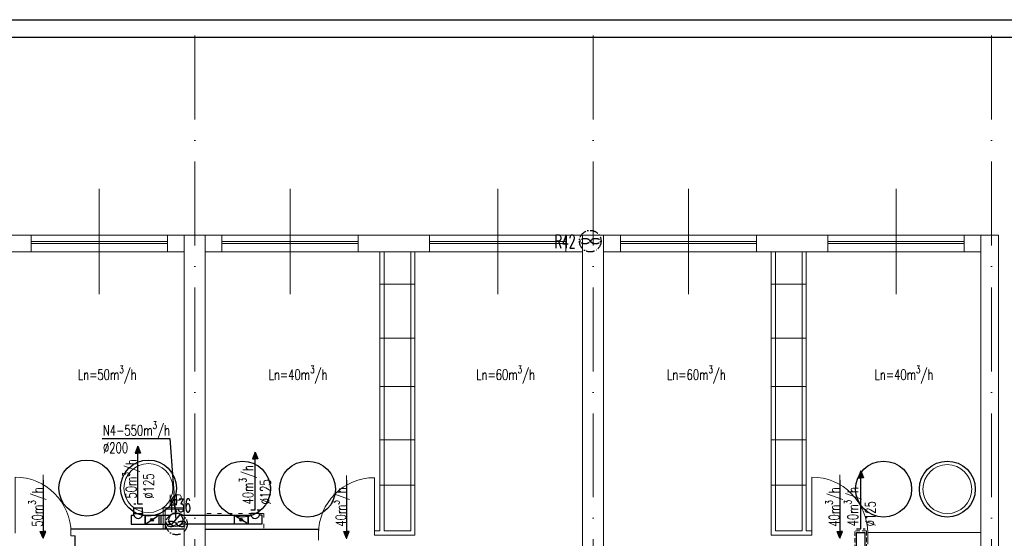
# Model space of a CAD drawing. Header units: millimetres. Extents: x -6513 to 30474, y -6915 to 65597.
# Tile 241 of 256: x 6144 to 7553, y 23473 to 24214. Entities that reach past the tile are written whole.
import ezdxf

# ---------------------------------------------------------------- set-up
doc = ezdxf.new("R2010")
doc.units = ezdxf.units.MM
for name, pattern in [('ACAD_ISO03W100', [30, 12, -18]), ('ACAD_ISO10W100', [18, 12, -3, 0, -3]), ('DASHED', [19.05, 12.7, -6.35])]:
    doc.linetypes.add(name, pattern=pattern)
doc.layers.get('0').update_dxf_attribs({"color": 8})
for name, color, linetype, lineweight in [('A_cienka', 8, 'Continuous', 5), ('A_osie', 8, 'ACAD_ISO10W100', 5), ('A_przerywana', 8, 'ACAD_ISO03W100', 5), ('A_widok', 8, 'Continuous', 13), ('CH-KS-WEWN-ISTN-PION-NR', 8, 'Continuous', 20), ('CH-KS-WEWN-PION-NR', 8, 'Continuous', 25), ('CH-W-WEWN-INOX-PION-NR', 8, 'Continuous', 25), ('DB-WM-nawiew-opis', 8, 'Continuous', 25), ('DB-WM-nawiew-opis-odnośnik', 8, 'Continuous', 30), ('DB-WM-wywiew-opis', 8, 'Continuous', 25), ('DB_WM_nawiew', 8, 'Continuous', 30), ('E_technologia', 1, 'ACAD_ISO10W100', 30), ('R-TABELKA', 8, 'Continuous', 25), ('Ściany ARCHWIG', 8, 'Continuous', 30)]:
    doc.layers.add(name, color=color, linetype=linetype, lineweight=lineweight)
doc.layers.add('DB_WM_nawiew-opis', color=8, linetype='Continuous')
doc.styles.add('SIMPLEXD', font='SIMPLEX.SHX', dxfattribs={"width": 0.6})
doc.styles.get("Standard").update_dxf_attribs({"font": 'txt.shx', "width": 0.9})

# ---------------------------------------------------------------- blocks, each defined once
blk = doc.blocks.new('drzwi schem')
at = {"color": 252}
blk.add_line((0, 0), (0, 1), dxfattribs=at)
at = {"color": 252, "ltscale": 10}
blk.add_line((0.5, -0.093), (0.5, 1.04), dxfattribs=at)
at = {"color": 252}
blk.add_arc((0, 0), 1, 0, 90, dxfattribs=at)
blk = doc.blocks.new('A$C2355049C')
at = {"layer": 'DB-WM-nawiew-opis-odnośnik'}
h = blk.add_hatch(color=256, dxfattribs=at)
h.paths.add_polyline_path([(0, -9.8), (3.9, -9.8), (0, 0)])
h.paths.add_polyline_path([(0, 0), (-3.9, -9.8), (0, -9.8)])
at = {"layer": 'DB-WM-nawiew-opis-odnośnik', "flags": 128}
for points in [[(0, 0), (-3.9, -9.8), (0, -9.8)], [(0, -82.9), (0, 0)], [(0, 0), (3.9, -9.8), (0, -9.8)]]:
    blk.add_lwpolyline(points, dxfattribs=at)

msp = doc.modelspace()

# ---------------------------------------------------------------- hatches: boundary and pattern name
at = {"layer": 'DB_WM_nawiew'}
h = msp.add_hatch(color=256, dxfattribs=at)
edge = h.paths.add_edge_path()
edge.add_arc((6333.409, 23499.062), 2, 0, 360)
h = msp.add_hatch(color=256, dxfattribs=at)
edge = h.paths.add_edge_path()
edge.add_arc((6333.409, 23499.062), 2, 0, 360)
h = msp.add_hatch(color=256, dxfattribs=at)
edge = h.paths.add_edge_path()
edge.add_arc((6461.001, 23499.172), 2, 0, 360)
h = msp.add_hatch(color=256, dxfattribs=at)
edge = h.paths.add_edge_path()
edge.add_arc((6461.001, 23499.172), 2, 0, 360)

# ---------------------------------------------------------------- linework, layer by layer
at = {"layer": 'A_cienka', "ltscale": 10}
for p, q in [((6258.054, 23821.663), (6258.054, 23972.46)), ((6531.054, 23821.663), (6531.054, 23972.46)), ((6828.054, 23821.663), (6828.054, 23972.46)), ((7101.054, 23821.663), (7101.054, 23972.46)), ((7398.054, 23821.663), (7398.054, 23972.46))]:
    msp.add_line(p, q, dxfattribs=at)
at = {"layer": 'A_cienka'}
for p, q in [((5269.554, 23906.062), (7544.554, 23906.062)), ((6160.554, 23897.062), (6355.554, 23897.062)), ((6160.554, 23894.062), (6355.554, 23894.062)), ((6628.554, 23897.062), (6433.554, 23897.062)), ((6628.554, 23894.062), (6433.554, 23894.062)), ((6730.554, 23897.062), (6925.554, 23897.062)), ((6730.554, 23894.062), (6925.554, 23894.062)), ((7198.554, 23897.062), (7003.554, 23897.062)), ((7198.554, 23894.062), (7003.554, 23894.062)), ((7300.554, 23897.062), (7495.554, 23897.062)), ((7300.554, 23894.062), (7495.554, 23894.062)), ((5839.554, 23882.062), (6379.554, 23882.062)), ((6409.554, 23882.062), (6949.554, 23882.062)), ((6979.554, 23882.062), (7519.554, 23882.062)), ((6709.554, 23836.183), (6659.554, 23836.183)), ((7219.554, 23836.183), (7269.554, 23836.183)), ((6709.554, 23758.693), (6659.554, 23758.693)), ((7219.554, 23758.693), (7269.554, 23758.693)), ((6709.554, 23689.657), (6659.554, 23689.657)), ((7219.554, 23689.657), (7269.554, 23689.657)), ((6709.554, 23613.576), (6659.554, 23613.576)), ((7219.554, 23613.576), (7269.554, 23613.576)), ((6709.554, 23548.766), (6659.554, 23548.766)), ((7219.554, 23548.766), (7269.554, 23548.766))]:
    msp.add_line(p, q, dxfattribs=at)
at = {"layer": 'A_osie', "ltscale": 10}
for p, q in [((6394.554, 22450.619), (6394.554, 24202.678)), ((6394.554, 22450.619), (6394.554, 24202.678)), ((6394.554, 22450.619), (6394.554, 24202.678)), ((6964.554, 22450.619), (6964.554, 24202.678)), ((6964.554, 22450.619), (6964.554, 24202.678)), ((6964.554, 22450.619), (6964.554, 24202.678)), ((7534.554, 22450.619), (7534.554, 24202.678)), ((7534.554, 22450.619), (7534.554, 24202.678))]:
    msp.add_line(p, q, dxfattribs=at)
at = {"layer": 'A_przerywana', "linetype": 'ByBlock'}
for p, q in [((6379.554, 23516.062), (6349.554, 23516.062)), ((6349.554, 23516.062), (6349.554, 23486.062)), ((6379.554, 23514.377), (6352.015, 23514.377)), ((6352.015, 23514.377), (6352.015, 23487.062)), ((6352.015, 23513.377), (6352.015, 23486.062))]:
    msp.add_line(p, q, dxfattribs=at)
at = {"layer": 'A_przerywana', "ltscale": 0.5}
for p, q in [((6412.015, 23508.172), (6493.655, 23508.172)), ((6493.655, 23508.172), (6493.655, 23484.602))]:
    msp.add_line(p, q, dxfattribs=at)
at = {"layer": 'A_przerywana', "linetype": 'DASHED', "ltscale": 0.5}
msp.add_line((7339.259, 23295.062), (7339.259, 23483.066), dxfattribs=at)
for points in [[(7355.765, 23483.066), (7339.259, 23483.066)], [(7355.765, 23483.066), (7355.765, 23295.062)]]:
    msp.add_lwpolyline(points, dxfattribs=at)
at = {"layer": 'A_widok', "ltscale": 5}
for p, q in [((6379.554, 23280.062), (6379.554, 23906.062)), ((6409.554, 23280.062), (6409.554, 23906.062)), ((6949.554, 23906.062), (6979.554, 23906.062)), ((7519.554, 23906.062), (7544.554, 23906.062)), ((7544.554, 23280.062), (7544.554, 23906.062)), ((6659.554, 23882.062), (6659.554, 23483.062)), ((6665.554, 23882.062), (6665.554, 23483.062)), ((6703.554, 23882.062), (6703.554, 23483.062)), ((6709.554, 23882.062), (6709.554, 23477.062)), ((6949.554, 23280.062), (6949.554, 23882.062)), ((6979.554, 23280.062), (6979.554, 23882.062)), ((7219.554, 23882.062), (7219.554, 23477.062)), ((7225.554, 23882.062), (7225.554, 23483.062)), ((7263.554, 23882.062), (7263.554, 23483.062)), ((7269.554, 23882.062), (7269.554, 23483.062)), ((7519.554, 23280.062), (7519.554, 23882.062)), ((6217.46, 23476.062), (6217.46, 23486.062)), ((6217.46, 23476.062), (6223.554, 23476.062)), ((6571.647, 23470.062), (6571.647, 23485.062)), ((6659.554, 23483.062), (6651.647, 23483.062)), ((6651.647, 23477.062), (6651.647, 23483.062)), ((6709.554, 23477.062), (6651.647, 23477.062)), ((6703.554, 23483.062), (6665.554, 23483.062)), ((7219.554, 23477.062), (7277.46, 23477.062)), ((7225.554, 23483.062), (7263.554, 23483.062)), ((7269.554, 23483.062), (7277.46, 23483.062)), ((7277.46, 23483.062), (7277.46, 23477.062)), ((7357.46, 23481.062), (7519.554, 23481.062)), ((7357.46, 23464.062), (7357.46, 23481.062))]:
    msp.add_line(p, q, dxfattribs=at)
for points in [[(6058.554, 23906.062), (6160.554, 23906.062), (6160.554, 23882.062), (6058.554, 23882.062)], [(6379.554, 23882.062), (6355.554, 23882.062), (6355.554, 23906.062), (6379.554, 23906.062)], [(6409.554, 23882.062), (6433.554, 23882.062), (6433.554, 23906.062), (6409.554, 23906.062)], [(6730.554, 23906.062), (6628.554, 23906.062), (6628.554, 23882.062), (6730.554, 23882.062)], [(6949.554, 23882.062), (6925.554, 23882.062), (6925.554, 23906.062), (6949.554, 23906.062)], [(6979.554, 23882.062), (7003.554, 23882.062), (7003.554, 23906.062), (6979.554, 23906.062)], [(7198.554, 23906.062), (7300.554, 23906.062), (7300.554, 23882.062), (7198.554, 23882.062)], [(7519.554, 23882.062), (7495.554, 23882.062), (7495.554, 23906.062), (7519.554, 23906.062)]]:
    msp.add_lwpolyline(points, close=True, dxfattribs=at)
at = {"layer": 'CH-KS-WEWN-ISTN-PION-NR', "extrusion": (-1.29885e-05, -7.54363e-06, 1)}
for centre in [(6328.323, 23544.401, -0.26), (7471.389, 23542.949, -0.275)]:
    msp.add_circle(centre, 35, dxfattribs=at)
at = {"layer": 'CH-KS-WEWN-PION-NR', "extrusion": (-1.29885e-05, -7.54363e-06, 1)}
for centre in [(6328.323, 23544.401, -0.26), (6462.78, 23542.949, -0.262), (7471.389, 23542.949, -0.275)]:
    msp.add_circle(centre, 40, dxfattribs=at)
at = {"layer": 'CH-W-WEWN-INOX-PION-NR', "ltscale": 10, "extrusion": (-1.29885e-05, -7.54363e-06, 1)}
for centre in [(6240.108, 23544.401, -0.259), (6555.898, 23542.949, -0.263), (7380.251, 23542.949, -0.273)]:
    msp.add_circle(centre, 40, dxfattribs=at)
at = {"layer": 'DB-WM-nawiew-opis'}
msp.add_lwpolyline([(6262.122, 23615.481), (6359.166, 23615.481), (6367.554, 23499.062)], dxfattribs=at)
at = {"layer": 'DB_WM_nawiew', "linetype": 'DASHED', "ltscale": 0.5}
for points in [[(6319.809, 23521.373), (6307.309, 23521.373)], [(6319.809, 23521.373), (6307.309, 23521.373)], [(6474.601, 23513.029), (6487.101, 23513.029)], [(6474.601, 23513.029), (6487.101, 23513.029)], [(7341.259, 23486.066), (7353.759, 23486.066)]]:
    msp.add_lwpolyline(points, dxfattribs=at)
at = {"layer": 'DB_WM_nawiew'}
for points in [[(6307.309, 23508.062), (6307.309, 23516.062)], [(6307.309, 23508.062), (6307.309, 23516.062)], [(6307.309, 23516.062), (6319.809, 23516.062)], [(6319.809, 23508.062), (6319.809, 23516.062)], [(6319.809, 23508.062), (6319.809, 23516.062)], [(6303.709, 23492.812), (6323.409, 23492.812), (6323.409, 23505.312), (6319.809, 23505.312)], [(6307.309, 23505.312), (6303.709, 23505.312), (6303.709, 23492.812)], [(6303.709, 23492.812), (6323.409, 23492.812), (6323.409, 23505.312), (6319.809, 23505.312)], [(6307.309, 23505.312), (6303.709, 23505.312), (6303.709, 23492.812)], [(6307.309, 23505.312), (6307.309, 23508.062), (6319.809, 23508.062), (6319.809, 23505.312)], [(6307.309, 23505.312), (6307.309, 23508.062), (6319.809, 23508.062), (6319.809, 23505.312)], [(6343.409, 23505.312), (6323.409, 23505.312), (6323.409, 23492.812), (6351.415, 23492.812)], [(6343.409, 23505.312), (6323.409, 23505.312), (6323.409, 23492.812), (6351.415, 23492.812)], [(6325.18, 23493.919), (6341.301, 23503.994)], [(6325.18, 23493.919), (6341.301, 23503.994)], [(6353.409, 23505.312), (6343.409, 23505.312), (6343.409, 23492.812), (6353.409, 23492.812)], [(6359.835, 23505.312), (6345.909, 23505.312), (6345.909, 23492.812), (6359.951, 23492.812)], [(6361.021, 23491.702), (6374.213, 23506.565)], [(6362.243, 23493.078), (6372.864, 23505.045)], [(6375.31, 23505.422), (6451.001, 23505.422), (6451.001, 23492.922), (6375.374, 23492.922)], [(6451.001, 23505.422), (6471.001, 23505.422), (6471.001, 23492.922), (6442.995, 23492.922)], [(6451.001, 23505.422), (6471.001, 23505.422), (6471.001, 23492.922), (6442.995, 23492.922)], [(6469.23, 23494.03), (6453.108, 23504.105)], [(6469.23, 23494.03), (6453.108, 23504.105)], [(6490.701, 23492.922), (6471.001, 23492.922), (6471.001, 23505.422), (6474.601, 23505.422)], [(6490.701, 23492.922), (6471.001, 23492.922), (6471.001, 23505.422), (6474.601, 23505.422)], [(6487.101, 23505.422), (6487.101, 23508.172), (6474.601, 23508.172), (6474.601, 23505.422)], [(6487.101, 23505.422), (6487.101, 23508.172), (6474.601, 23508.172), (6474.601, 23505.422)], [(6487.101, 23506.117), (6490.701, 23506.117), (6490.701, 23493.617)], [(6487.101, 23506.117), (6490.701, 23506.117), (6490.701, 23492.922)], [(7341.259, 23086.561), (7341.259, 23481.066)], [(7341.259, 23481.066), (7353.759, 23481.066)], [(7341.259, 23481.062), (7353.759, 23481.062)], [(7353.759, 23086.561), (7353.759, 23481.066)]]:
    msp.add_lwpolyline(points, dxfattribs=at)
for centre in [(6333.409, 23499.062), (6333.409, 23499.062), (6461.001, 23499.172), (6461.001, 23499.172)]:
    msp.add_circle(centre, 2, dxfattribs=at)
at = {"layer": 'DB_WM_nawiew', "color": 1}
msp.add_circle((6367.617, 23499.133), 9.937, dxfattribs=at)
at = {"layer": 'DB_WM_nawiew'}
for centre in [(6313.559, 23507.542), (6313.559, 23507.542), (6480.851, 23507.653), (6480.851, 23507.653)]:
    msp.add_arc(centre, 6.636, 199.636833, 340.363167, dxfattribs=at)
at = {"layer": 'E_technologia'}
for p, q in [((6959.297, 23898.93), (6961.701, 23896.151)), ((6961.701, 23898.93), (6959.297, 23896.151)), ((6367.236, 23494.475), (6369.64, 23491.696)), ((6369.64, 23494.475), (6367.236, 23491.696))]:
    msp.add_line(p, q, dxfattribs=at)
for centre in [(6960.499, 23897.541), (6368.438, 23493.085)]:
    msp.add_circle(centre, 15.427, dxfattribs=at)
for centre, start_param, end_param in [((6952.872, 23897.541), 3.54986568, 9.01650493), ((6968.126, 23897.541), 0.40827303, 5.87491228), ((6360.811, 23493.085), 3.54986568, 9.01650493), ((6376.065, 23493.085), 0.40827303, 5.87491228)]:
    msp.add_ellipse(centre, major_axis=(-7, 0), ratio=0.5, start_param=start_param, end_param=end_param, dxfattribs=at)
at = {"layer": 'R-TABELKA'}
for p, q in [((-3136.084, 24214.217), (8327.828, 24214.217)), ((-3011.084, 24189.217), (8302.828, 24189.217))]:
    msp.add_line(p, q, dxfattribs=at)
at = {"layer": 'Ściany ARCHWIG'}
for p, q in [((6217.46, 23486.062), (6379.554, 23486.062)), ((6223.554, 23425.062), (6223.554, 23476.062)), ((6571.647, 23485.062), (6409.554, 23485.062))]:
    msp.add_line(p, q, dxfattribs=at)

# ---------------------------------------------------------------- block references
at = {"layer": 'A_cienka', "yscale": 80, "zscale": 80}
for p, xscale in [((6137.46, 23480.062), 80), ((6651.647, 23479.219), -80), ((7277.46, 23480.062), 80)]:
    msp.add_blockref('drzwi schem', p, dxfattribs=dict(at, xscale=xscale))
at = {"layer": 'DB_WM_nawiew', "xscale": -1}
msp.add_blockref('A$C2355049C', (6313.254, 23604.309), dxfattribs=at)
msp.add_blockref('A$C2355049C', (6313.254, 23604.309), dxfattribs=at)
at = {"layer": 'DB_WM_nawiew'}
for p in [(6481.156, 23595.965), (6481.156, 23595.965), (7347.509, 23569.002)]:
    msp.add_blockref('A$C2355049C', p, dxfattribs=at)
at = {"layer": 'DB_WM_nawiew', "rotation": 180}
for p in [(6177.46, 23472.639), (6611.647, 23472.639), (7317.46, 23472.639)]:
    msp.add_blockref('A$C2355049C', p, dxfattribs=at)

# ---------------------------------------------------------------- texts
at = {"layer": 'DB-WM-nawiew-opis', "insert": (6263.27, 23639.552), "char_height": 15, "width": 37.14159, "attachment_point": 1}
msp.add_mtext('\\A1;{\\Fsimplex|c238;\\W0.7;N4-550m\\H0.7x;\\S3^ ;\\H1.4286x;/h\\P%%C200}', dxfattribs=at)
at = {"layer": 'DB-WM-nawiew-opis', "char_height": 15, "width": 37.14159, "attachment_point": 1, "rotation": 90}
for s, insert in [('\\A1;{\\Fsimplex|c238;\\W0.7;50m\\H0.7x;\\S3^ ;\\H1.4286x;/h\\P%%C125}', (6290.978, 23529.345)), ('\\A1;{\\Fsimplex|c238;\\W0.7;40m\\H0.7x;\\S3^ ;\\H1.4286x;/h\\P%%C125}', (6458.197, 23520.891)), ('\\A1;{\\Fsimplex|c238;\\W0.7;50m\\H0.7x;\\S3^ ;\\H1.4286x;/h}', (6156.929, 23489.134)), ('\\A1;{\\Fsimplex|c238;\\W0.7;40m\\H0.7x;\\S3^ ;\\H1.4286x;/h}', (6591.115, 23489.134)), ('\\A1;{\\Fsimplex|c238;\\W0.7;40m\\H0.7x;\\S3^ ;\\H1.4286x;/h}', (7296.929, 23489.134)), ('\\A1;{\\Fsimplex|c238;\\W0.7;40m\\H0.7x;\\S3^ ;\\H1.4286x;/h\\P%%C125}', (7323.591, 23489.609))]:
    msp.add_mtext(s, dxfattribs=dict(at, insert=insert))
at = {"layer": 'DB-WM-wywiew-opis', "color": 1, "insert": (6357.376, 23534.86), "char_height": 15, "width": 37.14159, "attachment_point": 1}
msp.add_mtext('\\A1;{\\Fsimplex|c238;\\W0.7;KP}', dxfattribs=at)
at = {"layer": 'DB_WM_nawiew-opis', "char_height": 15, "width": 37.14159, "attachment_point": 1}
for s, insert in [('\\A1;{\\Fsimplex|c238;\\W0.7;Ln=50m\\H0.7x;\\S3^ ;\\H1.4286x;/h}', (6227.307, 23719.245)), ('\\A1;{\\Fsimplex|c238;\\W0.7;Ln=40m\\H0.7x;\\S3^ ;\\H1.4286x;/h}', (6500.307, 23719.245)), ('\\A1;{\\Fsimplex|c238;\\W0.7;Ln=60m\\H0.7x;\\S3^ ;\\H1.4286x;/h}', (6797.307, 23719.245)), ('\\A1;{\\Fsimplex|c238;\\W0.7;Ln=60m\\H0.7x;\\S3^ ;\\H1.4286x;/h}', (7070.307, 23719.245)), ('\\A1;{\\Fsimplex|c238;\\W0.7;Ln=40m\\H0.7x;\\S3^ ;\\H1.4286x;/h}', (7367.307, 23719.245))]:
    msp.add_mtext(s, dxfattribs=dict(at, insert=insert))
at = {"layer": 'E_technologia', "style": 'SIMPLEXD', "width": 0.6}
for s, p in [('R42', (6909.437, 23887.313)), ('R36', (6359.567, 23509.779))]:
    msp.add_text(s, height=19.2, dxfattribs=at).set_placement(p)

doc.saveas('drawing.dxf')
